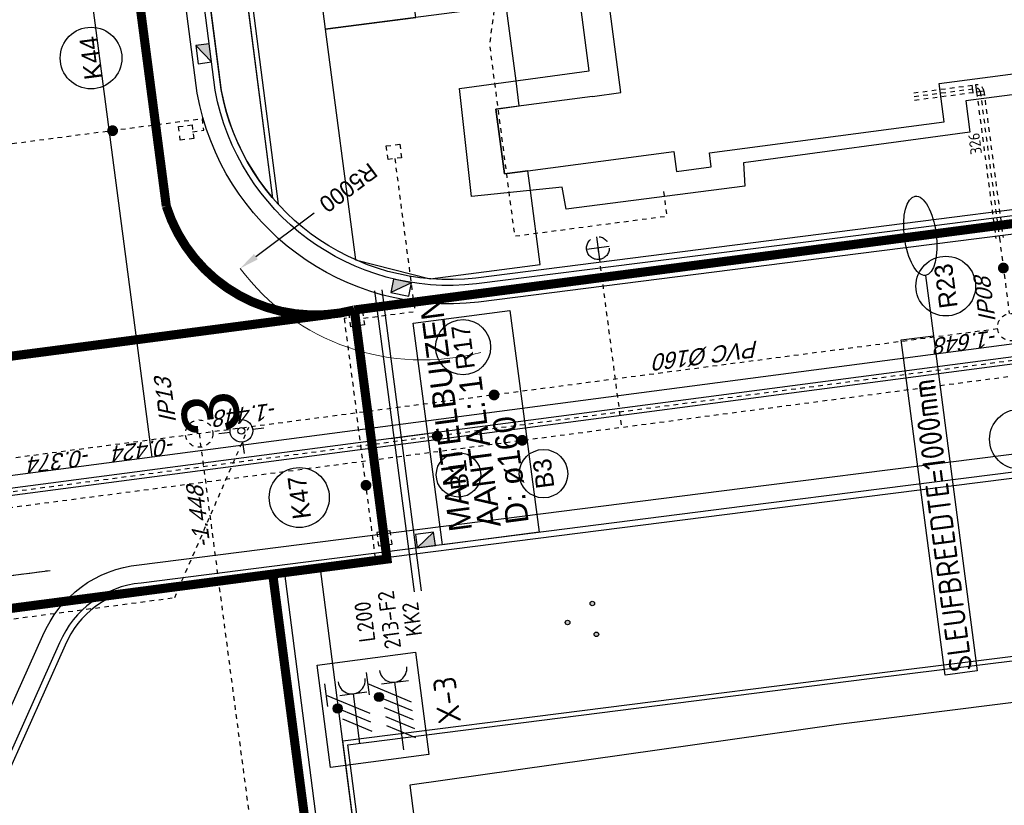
# Model space of a CAD drawing. Header units: metres. Extents: x 118052 to 118564, y 454784 to 455719.
# Tile 76 of 160: x 118205 to 118226, y 455308 to 455326. Entities that reach past the tile are written whole.
import ezdxf
from ezdxf.enums import TextEntityAlignment as Align

# ---------------------------------------------------------------- set-up
doc = ezdxf.new("R2010")
doc.units = ezdxf.units.M
doc.header["$LTSCALE"] = 0.5
doc.header["$PDMODE"] = 3
doc.header["$PDSIZE"] = 0.25
for name, pattern in [('DASHED', [19.049999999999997, 12.7, -6.35]), ('Tauw_HIDDEN2', [5.6, 4, -1.6]), ('Tauw_L_Center2', [6.4990000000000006, 4, -0.833, 0.833, -0.833]), ('Tauw_Stramien', [13, 8, -1.67, 1.66, -1.67])]:
    doc.linetypes.add(name, pattern=pattern)
for name, color, linetype in [('_gebouwen', 7, 'Continuous'), ('_molgoot', 7, 'Continuous'), ('_ob10', 7, 'Continuous'), ('_stelcon', 7, 'Continuous'), ('_straatkolk', 7, 'Continuous'), ('_tb13', 7, 'Continuous'), ('BHV plan', 7, 'Continuous'), ('EL6221--', 6, 'Continuous'), ('EL6222--', 6, 'Continuous'), ('EL_N_A_EB00----REVISIE~-_-----', 1, 'Continuous'), ('GRAAFWERKZAAMHEDEN', 6, 'Continuous'), ('KABELLOOP', 6, 'Continuous'), ('Koningsstal VIEUWPORT', 254, 'Continuous'), ('M01', 6, 'Continuous'), ('OL55_HAAG', 86, 'Continuous'), ('ZU_B_-_EL999---LR_pvc160_sdr00~H_-----', 1, 'Tauw_L_Center2'), ('ZU_B_-_EL999---LR_pvc160_vbr11~H_-----', 1, 'Tauw_L_Center2'), ('ZU_B_-_EL999---LR_pvc160_vbr11~W_-----', 8, 'Tauw_HIDDEN2'), ('ZU_N_-_AL999---LB_PE-90_sdr00__20_^200~M_-----', 7, 'Continuous'), ('ZU_N_-_AL999---LB_pvc160_zgr00__20_^200~M_-----', 7, 'Continuous'), ('ZU_N_-_AL999---LK_pvc125_sdr34__20_^200~M_-----', 7, 'Continuous'), ('ZU_N_-_AL999---LR_pvc160_sdr34__18_^200~-_-----', 7, 'Continuous'), ('ZU_N_-_AL999---LR_pvc160_sdr34__18_^200~N_-----', 7, 'Continuous'), ('ZU_N_-_AL999---LR_pvc160_sdr34__20_^200~M_-----', 7, 'Continuous'), ('ZU_N_-_AL999---LR_pvc200_sdr34__20_^200~M_-----', 7, 'Continuous'), ('ZU_N_-_AL999---SYM_HWAINSPECTIEPUT__18_^200~-_-----', 7, 'Continuous'), ('ZU_N_-_DX1AMA--_maatvoering_BGR__18_^200', 7, 'Continuous'), ('ZU_N_-_EL999---LB_PE-63_sdr00~H_-----', 2, 'Tauw_L_Center2'), ('ZU_N_-_EL999---LB_PE-90_sdr00~H_-----', 2, 'Tauw_L_Center2'), ('ZU_N_-_EL999---LB_pvc160_zgr00~H_-----', 2, 'Tauw_L_Center2'), ('ZU_N_-_EL999---LB_pvc160_zgr00~W_-----', 8, 'Continuous'), ('ZU_N_-_EL999---LK_pvc125_sdr34~H_-----', 2, 'Tauw_L_Center2'), ('ZU_N_-_EL999---LR_pvc160_sdr34~H_-----', 2, 'Tauw_L_Center2'), ('ZU_N_-_EL999---SYM_HWAINSPECTIEPUT~-_002--', 2, 'Tauw_L_Center2'), ('ZU_N_-_EL999---SYM_HYDRANT~-_002--', 2, 'Tauw_L_Center2'), ('ZU_N_-_EL999---SYM_STRAATKOLK~-_----c', 7, 'Tauw_L_Center2'), ('ZU_N_-_ML999---LB_PE-90_sdr00__20_^200~M_-----', 7, 'Continuous'), ('ZU_N_-_ML999---LB_pvc160_zgr00__20_^200~M_-----', 7, 'Continuous'), ('ZU_N_-_ML999---LK_pvc125_sdr34__20_^200~M_-----', 7, 'Continuous'), ('ZU_N_-_ML999---LR_pvc160_sdr34__20_^200~M_-----', 7, 'Continuous'), ('ZU_N_-_ML999---LR_pvc200_sdr34__20_^200~M_-----', 7, 'Continuous'), ('ZU_N_N_MVRHX---ALG_Stramien~-_008--', 8, 'Tauw_Stramien')]:
    doc.layers.add(name, color=color, linetype=linetype)
doc.layers.add('TMP', color=195, linetype='Continuous', plot=False)
doc.styles.add('BURO-018', font='Isocp.shx', dxfattribs={"height": 360})
doc.styles.add('BURO-025', font='Isocp.shx', dxfattribs={"height": 500})
doc.styles.add('civiel', font='civiel.shx')
doc.styles.add('TAUW-ISOCP', font='tcb_isocp.shx')
doc.styles.add('tcb_isocp', font='tcb_isocp.shx')
doc.styles.add('WB025', font='ISO.SHX', dxfattribs={"height": 2.5})
doc.dimstyles.new('tzu18-dot_^200', dxfattribs={"dimscale": 200, "dimtxt": 1.8, "dimasz": 3, "dimexe": 2, "dimexo": 0, "dimgap": 0.5, "dimtad": 1, "dimdec": 0, "dimzin": 0, "dimdsep": 46, "dimtxsty": 'TAUW-ISOCP', "dimblk": 'DOTSMALL', "dimcen": 2, "dimdle": 1.5, "dimclre": 8, "dimadec": 0, "dimazin": 0, "dimtp": 1, "dimtm": 1, "dimtfac": 1, "dimtix": 1, "dimtmove": 1, "dimatfit": 3, "dimldrblk": 'DOTSMALL', "dimfxl": 1, "dimtvp": 0.5, "dimtolj": 1, "dimtzin": 0, "dimlwd": -1, "dimlwe": 5, "dimarcsym": 0})

# ---------------------------------------------------------------- blocks, each defined once
blk = doc.blocks.new('*U9')
at = {"layer": '_straatkolk'}
blk.add_hatch(color=256, dxfattribs=at).paths.add_polyline_path([(0.1997073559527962, -0.1502915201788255), (0.1997073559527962, 0.1497084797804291), (-0.2002926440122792, -0.1502915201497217)])
blk.add_lwpolyline([(0.1997073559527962, -0.1502915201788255), (0.1997073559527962, 0.1497084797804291), (-0.2002926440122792, 0.1497084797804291), (-0.2002926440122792, -0.1502915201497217)], close=True, dxfattribs=at)
blk.add_lwpolyline([(-0.2002926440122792, -0.1502915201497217), (0.1997073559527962, 0.1497084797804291)], dxfattribs=at)
blk = doc.blocks.new('M01')
for points in [[(0, 0.5000000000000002), (0, 1)], [(-1, 0), (-0.5, 0)], [(0.5, 0), (1, 0)], [(0, -0.5000000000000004), (0, -1)]]:
    blk.add_lwpolyline(points)
for radius in [0.5, 0.15]:
    blk.add_circle((0, 0), radius)
blk = doc.blocks.new('*D167')
at = {"layer": 'Defpoints', "color": 0, "transparency": 16777216}
for p in [(-134010.2558080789, 30582.81664287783), (-131566.0837240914, 26220.93369188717)]:
    blk.add_point(p, dxfattribs=at)
at = {"layer": 'ZU_N_-_DX1AMA--_maatvoering_BGR__18_^200', "transparency": 16777216}
blk.add_line((-133017.6638324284, 28811.43154104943), (-133799.0793402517, 30205.9499563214), dxfattribs=at)
at = {"layer": 'ZU_N_-_DX1AMA--_maatvoering_BGR__18_^200', "color": 8, "lineweight": 5, "transparency": 16777216}
blk.add_arc((-131566.0837240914, 26220.93369188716), 5000.000005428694, 119.2639998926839, 187.4163131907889, dxfattribs=at)
at = {"layer": 'ZU_N_-_DX1AMA--_maatvoering_BGR__18_^200', "transparency": 16777216}
blk.add_solid([(-133861.8904546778, 30170.7538783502), (-133736.2682258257, 30241.14603429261), (-134010.2558080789, 30582.81664287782)], dxfattribs=at)
at = {"layer": 'ZU_N_-_DX1AMA--_maatvoering_BGR__18_^200', "transparency": 16777216, "insert": (-132560.9528206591, 27996.38255623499), "char_height": 360, "attachment_point": 5, "rotation": 119.26399989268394, "style": 'civiel'}
blk.add_mtext('\\A1;R5000', dxfattribs=at)
blk = doc.blocks.new('_DotSmall')
at = {"color": 0, "linetype": 'ByBlock', "const_width": 0.5}
blk.add_lwpolyline([(-0.0625, 0, 1), (0.0625, 0, 1)], format="xyb", close=True, dxfattribs=at)
blk = doc.blocks.new('zuhydrt1')
for p, q in [((0, -0.5), (0, 0.5035136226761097)), ((-0.5, 0), (0.5, 0))]:
    blk.add_line(p, q)
at = {"color": 15}
blk.add_line((0, -0.5), (0, -0.5), dxfattribs=at)
blk.add_line((0, -0.5), (0, -0.5), dxfattribs=at)
blk.add_circle((0, 0), 0.5)
blk = doc.blocks.new('E00416')
at = {"color": 0, "linetype": 'Continuous'}
for p, q in [((-3, 7.982050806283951), (-2.99999988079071, 5.482050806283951)), ((-2.999999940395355, 6.732050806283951), (1.500000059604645, 4.133974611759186)), ((-1.499999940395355, 6.5), (1.500000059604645, 6.5)), ((1.192092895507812e-07, 1), (5.960464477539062e-08, 6.5)), ((1.500000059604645, 3.133974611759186), (-1.499999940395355, 4.866025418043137)), ((1.500000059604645, 2.133974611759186), (-1.499999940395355, 3.866025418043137))]:
    blk.add_line(p, q, dxfattribs=at)
at = {"color": 0, "linetype": 'Continuous', "const_width": 0.5}
blk.add_lwpolyline([(-1.683012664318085, 5.116025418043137, 1), (-2.183012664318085, 5.116025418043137, 1)], format="xyb", close=True, dxfattribs=at)
at = {"color": 0, "linetype": 'Continuous'}
blk.add_circle((-1.933012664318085, 5.116025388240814), 0.5000000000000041, dxfattribs=at)
blk.add_arc((5.960464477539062e-08, 8), 1.5, 180, 0, dxfattribs=at)
at = {"color": 0, "linetype": 'Continuous', "style": 'BURO-018', "flags": 1}
blk.add_attdef('E_MATCODE', text='', height=1.799999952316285, rotation=262.5836884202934, dxfattribs=at).set_placement((-436086809.6690868, 176092602.9433621), align=Align.MIDDLE)
at = {"color": 0, "linetype": 'Continuous', "style": 'BURO-018'}
for tag, p in [('E_GKAST', (5.960464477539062e-08, 13)), ('E_GROEP', (0, 10.00000002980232)), ('E_SGROEP', (4.500000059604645, 10))]:
    blk.add_attdef(tag, text='', height=1.8, dxfattribs=at).set_placement(p, align=Align.MIDDLE)
at = {"color": 0, "linetype": 'Continuous', "style": 'BURO-018', "flags": 1}
blk.add_attdef('E_VERMCODE', text='', height=1.8, dxfattribs=at).set_placement((13.00000005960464, 10), align=Align.MIDDLE)
blk = doc.blocks.new('111304D')
at = {"color": 0, "linetype": 'Continuous'}
for p, q in [((-3, 9.98205080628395), (-3, 7.482050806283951)), ((-3, 8.73205080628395), (1.500000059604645, 6.133974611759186)), ((-1.499999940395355, 8.5), (1.5, 8.5)), ((5.960464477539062e-08, 1.000000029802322), (5.960464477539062e-08, 8.5)), ((1.5, 5.133974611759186), (-1.499999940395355, 6.866025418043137)), ((1.500000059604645, 4.133974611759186), (-1.5, 5.866025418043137)), ((1.5, 3.133974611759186), (-1.499999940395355, 4.866025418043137)), ((1.500000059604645, 2.133974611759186), (-1.499999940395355, 3.866025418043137))]:
    blk.add_line(p, q, dxfattribs=at)
at = {"color": 0, "linetype": 'Continuous', "const_width": 0.5}
blk.add_lwpolyline([(-1.683012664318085, 7.116025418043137, 1), (-2.183012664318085, 7.116025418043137, 1)], format="xyb", close=True, dxfattribs=at)
at = {"color": 0, "linetype": 'Continuous'}
blk.add_circle((-1.93301260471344, 7.116025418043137), 0.5000000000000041, dxfattribs=at)
blk.add_arc((0, 10.00000002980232), 1.5, 180, 0, dxfattribs=at)
at = {"color": 0, "linetype": 'Continuous', "style": 'BURO-018', "flags": 1}
blk.add_attdef('E_MATCODE', text='', height=1.799999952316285, rotation=262.5836884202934, dxfattribs=at).set_placement((-436086809.6690868, 176092602.9433621), align=Align.MIDDLE)
at = {"color": 0, "linetype": 'Continuous', "style": 'BURO-018'}
for tag, p in [('E_GKAST', (5.960464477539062e-08, 15.5)), ('E_GROEP', (5.960464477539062e-08, 12.50000002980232)), ('E_SGROEP', (4.5, 12.5))]:
    blk.add_attdef(tag, text='', height=1.8, dxfattribs=at).set_placement(p, align=Align.MIDDLE)
at = {"color": 0, "linetype": 'Continuous', "style": 'BURO-018', "flags": 1}
blk.add_attdef('E_VERMCODE', text='', height=1.8, dxfattribs=at).set_placement((13, 12.5), align=Align.MIDDLE)
blk = doc.blocks.new('A$C051E189E')
at = {"layer": 'EL6221--'}
blk.add_lwpolyline([(117099.1448415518, -29810.23840209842), (119362.6992703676, -29810.23752722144), (119362.7001134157, -31991.49561575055), (117099.1456846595, -31991.49649062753)], close=True, dxfattribs=at)
ref = blk.add_blockref('111304D', (117070.6641613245, -31457.95529580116), dxfattribs=dict(at, xscale=200, yscale=200, zscale=200, rotation=270.0000221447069))
ref.add_attrib('E_GROEP', 'KK2', dxfattribs={"layer": '0', "color": 1, "linetype": 'Continuous', "height": 360, "rotation": 2.219811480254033e-05, "style": 'BURO-018'}).set_placement((120092.7336535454, -32009.49956077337), align=Align.MIDDLE)
ref.add_attrib('E_GKAST', 'L200', dxfattribs={"layer": '0', "color": 1, "linetype": 'Continuous', "height": 360, "rotation": 2.219811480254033e-05, "style": 'BURO-018'}).set_placement((120170.6639739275, -30972.88852608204), align=Align.MIDDLE)
ref.add_attrib('E_SGROEP', '213-F2', dxfattribs={"layer": '0', "color": 1, "linetype": 'Continuous', "height": 360, "rotation": 2.219811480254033e-05, "style": 'BURO-018'}).set_placement((120145.5660588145, -31512.24633726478), align=Align.MIDDLE)
at = {"layer": 'EL6222--', "xscale": 200, "yscale": 200, "zscale": 200, "rotation": 270.0000221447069}
blk.add_blockref('E00416', (117338.6650769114, -30521.24832469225), dxfattribs=at)
at = {"layer": 'EL6221--', "color": 2, "style": 'BURO-025'}
blk.add_text('X-3', height=499.9999999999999, dxfattribs=at).set_placement((117719.0554062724, -32788.75842860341))
blk = doc.blocks.new('A$C6DFC50BF')
at = {"layer": 'GRAAFWERKZAAMHEDEN'}
for p, q in [((120682.3310911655, -32140.37183597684), (127349.6457937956, -32140.37183597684)), ((124081.8434063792, -32884.00174349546), (124081.8434063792, -32045.8958504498)), ((120682.3310912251, -32300.37183600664), (127349.2272441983, -32300.37183594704)), ((126111.8563140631, -44176.59969526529), (124776.0992959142, -44176.59969511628))]:
    blk.add_line(p, q, dxfattribs=at)
for points in [[(121628.4110959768, -32884.00174349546), (126535.2757167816, -32884.00174349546), (126535.275716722, -35025.65748494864), (121628.4110959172, -35025.65748494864)], [(117352.917367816, -43462.90861603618), (124776.0992958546, -43462.90861603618), (124776.0992958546, -44176.59969511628), (117352.9173678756, -44176.59969511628)]]:
    blk.add_lwpolyline(points, close=True, dxfattribs=at)
blk.add_ellipse((126989.2584323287, -44176.59969526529), major_axis=(877.4021182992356, 7.915074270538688e-09), ratio=0.3998071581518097, dxfattribs=at)
at = {"layer": 'KABELLOOP', "linetype": 'DASHED', "const_width": 200}
for points in [[(121473.4304327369, 15163.13481581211), (121473.4304327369, 15163.13481581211), (121473.4485213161, -31636.86518511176), (126989.2535856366, -31636.86263418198)], [(121473.4475425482, -29104.60709685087), (75382.6683382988, -29104.62439984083), (75382.6683382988, -11142.43978345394), (74473.44061136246, -11142.44013485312)], [(126964.0768994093, -31119.36495116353), (126964.0768994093, -20670.67730230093), (185152.8453190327, -20670.67730230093), (185205.1648065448, -27210.41196081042)], [(149803.6456149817, -27836.85042148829), (129785.0804622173, -27836.85042148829)], [(126989.2535856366, -31636.86263418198), (126989.2600790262, -48436.86263489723)]]:
    blk.add_lwpolyline(points, dxfattribs=at)
blk.add_lwpolyline([(129785.0804622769, -27836.85042148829, 0.3985667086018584), (126989.2535856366, -31636.86263418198)], format="xyb", dxfattribs=at)
at = {"layer": 'GRAAFWERKZAAMHEDEN', "color": 2}
for s, p in [('MANTELBUIZEN', (121867.6133514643, -33575.79875332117)), ('AANTAL: 1', (121867.6133514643, -34208.88472223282)), ('D: ø160', (121867.6133514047, -34831.24291372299))]:
    blk.add_text(s, height=500, rotation=359.9837082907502, dxfattribs=at).set_placement(p)
at = {"layer": 'GRAAFWERKZAAMHEDEN', "color": 2, "style": 'BURO-025'}
blk.add_text('SLEUFBREEDTE=1000mm', height=500, rotation=359.9837082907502, dxfattribs=at).set_placement((117386.9507163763, -44072.56415948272))
blk = doc.blocks.new('Leidingen')
at = {"layer": 'TMP'}
blk.add_line((-140047.6135554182, 35584.77515404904), (-140047.6135554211, 37232.58981296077), dxfattribs=at)
at = {"layer": 'ZU_B_-_EL999---LR_pvc160_vbr11~H_-----'}
blk.add_lwpolyline([(-132191.9605825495, 15409.20597413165), (-132191.8304447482, 14038.62685331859, -0.4142135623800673), (-132273.8226584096, 13956.61906771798), (-135516.8226439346, 13956.31114197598)], format="xyb", dxfattribs=at)
at = {"layer": 'ZU_B_-_EL999---LR_pvc160_vbr11~W_-----', "linetype": 'Continuous'}
for p, q in [((-132111.8380411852, 14118.6344490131), (-132271.8380404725, 14118.61925682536)), ((-132353.8150621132, 13876.61147198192), (-132353.8302541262, 14036.61147128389)), ((-132273.8150623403, 13876.61906805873), (-132273.8302546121, 14036.61906733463)), ((-132111.8304452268, 14038.6344493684), (-132271.8304443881, 14038.61925722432))]:
    blk.add_line(p, q, dxfattribs=at)
at = {"layer": 'ZU_B_-_EL999---LR_pvc160_vbr11~W_-----'}
for points in [[(-132271.960582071, 15409.19837808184), (-132271.8304443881, 14038.61925722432, -0.4142135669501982), (-132273.8302546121, 14036.61906733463), (-135516.8302398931, 14036.31114162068)], [(-132111.960582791, 15409.21357027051), (-132111.8304452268, 14038.6344493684, -0.414213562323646), (-132273.8150623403, 13876.61906805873), (-135516.8150477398, 13876.31114230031)]]:
    blk.add_lwpolyline(points, format="xyb", dxfattribs=at)
at = {"layer": 'ZU_N_-_EL999---LB_PE-63_sdr00~H_-----', "flags": 128}
blk.add_lwpolyline([(-114553.7747402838, 23784.79995855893), (-127057.8684405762, 23784.79995855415, -0.06554346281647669), (-127202.8071058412, 23803.88149588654), (-129847.2587290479, 24512.46017274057), (-134088.5580338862, 24512.46017276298), (-134088.5580352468, 21133.32594400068), (-133545.9674451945, 21133.32594397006)], format="xyb", dxfattribs=at)
at = {"layer": 'ZU_N_-_EL999---LB_PE-90_sdr00~H_-----'}
blk.add_lwpolyline([(-151486.4222910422, 79454.40512148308), (-148523.6151047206, 78593.34901531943), (-138720.9009695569, 68792.49625207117, -0.1989370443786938), (-138556.8431667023, 68396.47885783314), (-138556.8431668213, 7068.149949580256)], format="xyb", dxfattribs=at)
blk.add_lwpolyline([(-134589.9989454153, 22731.03274036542), (-138556.8431668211, 22731.03274037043)], dxfattribs=at)
at = {"layer": 'ZU_N_-_EL999---LB_pvc160_zgr00~H_-----'}
blk.add_lwpolyline([(-188326.2700439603, 427.957952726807), (-188330.8804364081, 4822.314607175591, -0.4142135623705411), (-187771.4682751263, 5382.90182949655), (-138780.4791304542, 5434.301320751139, 0.41393410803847), (-138221.066663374, 5994.354185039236), (-138227.0047912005, 68533.40245254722, 0.1989123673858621), (-138391.0625915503, 68929.3666744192), (-148707.2103914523, 79243.55560852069, 0.1983621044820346), (-149102.0199607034, 79407.53706885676), (-169703.4762981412, 79449.20462299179, 0.1233219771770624), (-169967.5599969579, 79383.63142942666), (-194911.9009768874, 66117.44867484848)], format="xyb", dxfattribs=at)
at = {"layer": 'ZU_N_-_EL999---LB_pvc160_zgr00~W_-----'}
for points in [[(-188246.2700878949, 428.0418856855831), (-188250.8804804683, 4822.398540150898, -0.4142135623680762), (-187771.3843423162, 5302.901873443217), (-138780.3951975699, 5354.301364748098, 0.4139341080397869), (-138141.0666637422, 5994.361781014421), (-138147.0047915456, 68533.41004863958, 0.1989123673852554), (-138334.4994206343, 68985.94058791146), (-148650.6472204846, 79300.1295220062, 0.1983621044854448), (-149101.8581567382, 79487.53690519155), (-169703.3144941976, 79529.20445938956, 0.1233219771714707), (-170005.1244357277, 79454.26366661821), (-194949.4654155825, 66188.08091215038)], [(-188406.2699999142, 427.8740198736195), (-188410.8803924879, 4822.230674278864, -0.4142135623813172), (-187771.5522081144, 5462.901785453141), (-138780.5630632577, 5514.3012766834, 0.4139341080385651), (-138301.0666630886, 5994.34658883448), (-138307.0047908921, 68533.3948564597, 0.1989123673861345), (-138447.625762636, 68872.79276100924), (-148763.7735624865, 79186.98169504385, 0.1983621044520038), (-149102.1817647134, 79327.53723246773), (-169703.6381021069, 79369.204786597, 0.1233219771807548), (-169929.995558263, 79312.99919212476), (-194874.3365381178, 66046.81643765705)]]:
    blk.add_lwpolyline(points, format="xyb", dxfattribs=at)
at = {"layer": 'ZU_N_-_EL999---LK_pvc125_sdr34~H_-----'}
for p in [(-135445.6077772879, 28037.64234328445), (-132060.9434112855, 26900.20002471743)]:
    blk.add_line(p, (-135445.60777729, 26900.2000246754), dxfattribs=at)
at = {"layer": 'ZU_N_-_EL999---LK_pvc125_sdr34~H_-----', "flags": 128}
blk.add_lwpolyline([(-130897.6118582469, 31228.41438791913), (-130897.611858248, 30978.41438799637), (-130647.6118583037, 30978.41438804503), (-130647.6118583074, 36278.4143882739)], dxfattribs=at)
at = {"layer": 'ZU_N_-_EL999---LK_pvc125_sdr34~H_-----'}
for points in [[(-140447.6118583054, 28209.96029941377), (-140697.6118583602, 28209.96029943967), (-140697.6118582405, 28459.96029940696), (-137489.4547122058, 28460.25986401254)], [(-135647.6118581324, 28209.96029901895), (-135397.611858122, 28209.96029899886), (-135397.6118581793, 28459.96029904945), (-137489.4547122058, 28460.25986401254)]]:
    blk.add_lwpolyline(points, dxfattribs=at)
at = {"layer": 'ZU_N_-_EL999---LR_pvc160_sdr34~H_-----'}
for points in [[(-144129.6168338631, 41775.38484311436), (-140989.5869365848, 39917.97097917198), (-140989.5869365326, 32947.1146504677)], [(-137489.5869364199, 14256.31114197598), (-137489.5869364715, 36408.75381253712)], [(-140989.5869365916, 32947.11465047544), (-137489.5869363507, 30847.11465052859)], [(-137489.5869363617, 31947.11465049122), (-188547.2734174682, 31947.11465048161)], [(-135516.8226439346, 13956.31114197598), (-137189.5869364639, 13956.31114197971)]]:
    blk.add_lwpolyline(points, dxfattribs=at)
at = {"layer": 'ZU_N_-_EL999---SYM_HWAINSPECTIEPUT~-_002--', "lineweight": -3}
for centre in [(-137489.5869363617, 31947.11465049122), (-137489.586936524, 13956.31114196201)]:
    blk.add_circle(centre, 299.9999999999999, dxfattribs=at)
at = {"layer": 'ZU_N_-_EL999---SYM_STRAATKOLK~-_----c', "lineweight": -3}
for points in [[(-130747.6128731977, 31220.1678043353), (-131047.6128731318, 31220.16780436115), (-131047.6128733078, 31520.16780453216), (-130747.612873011, 31520.16780457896)], [(-140447.5564315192, 28059.96029937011), (-140147.5564315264, 28059.96029927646), (-140147.5564314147, 28359.96029934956), (-140447.5564317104, 28359.96029948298)], [(-135295.6077772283, 28037.64234328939), (-135595.6077772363, 28037.64234332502), (-135595.6077773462, 28337.64234342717), (-135295.6077772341, 28337.64234349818)], [(-131760.9434111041, 26750.20002464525), (-132060.9434111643, 26750.20002462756), (-132060.9434112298, 27050.20002472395), (-131760.9434110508, 27050.2000248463)]]:
    blk.add_lwpolyline(points, close=True, dxfattribs=at)
at = {"layer": 'ZU_N_-_ML999---LB_PE-90_sdr00__20_^200~M_-----', "flags": 128}
blk.add_lwpolyline([(-138556.8431670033, 24928.96369215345, 0, 0, 0), (-138448.1787615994, 24979.87584234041, 0, 91.82399999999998, 0), (-138456.4589892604, 24975.99633649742, 91.82399999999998, 169.728, 0), (-138479.9956994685, 24964.96876474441, 169.728, 221.712, 0), (-138515.2681654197, 24948.44268074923, 221.712, 240, 0), (-138556.8431670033, 24928.96369215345, 240, 221.712, 0), (-138598.4181684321, 24909.4847034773, 221.712, 169.728, 0), (-138633.6906342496, 24892.9586195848, 169.728, 91.82399999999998, 0), (-138657.2273443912, 24881.93104782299, 91.82399999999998, 0, 0), (-138665.5075722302, 24878.05154188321, 0, 0, 0), (-138556.8431670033, 24928.96369215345, 0, 0, 0), (-138862.9246653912, 24785.55640819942, 0, 0, 0)], format="xyseb", dxfattribs=at)
at = {"layer": 'ZU_N_-_ML999---LB_PE-90_sdr00__20_^200~M_-----'}
blk.add_circle((-139344.3101398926, 24560.01457116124), 531.6023847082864, dxfattribs=at)
at = {"layer": 'ZU_N_-_ML999---LB_pvc160_zgr00__20_^200~M_-----', "flags": 128}
blk.add_lwpolyline([(-138223.0392355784, 26769.04866631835, 0, 0, 0), (-138111.3044369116, 26812.81320367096, 0, 91.82399999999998, 0), (-138119.8186284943, 26809.47834586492, 91.82399999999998, 169.728, 0), (-138144.0203859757, 26799.99894716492, 169.728, 221.712, 0), (-138180.2895017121, 26785.79297829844, 221.712, 240, 0), (-138223.0392355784, 26769.04866631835, 240, 221.712, 0), (-138265.7889696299, 26752.30435430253, 221.712, 169.728, 0), (-138302.0580853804, 26738.09838555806, 169.728, 91.82399999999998, 0), (-138326.2598428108, 26728.61898673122, 91.82399999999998, 0, 0), (-138334.7740344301, 26725.28412899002, 0, 0, 0), (-138223.0392355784, 26769.04866631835, 0, 0, 0), (-138671.2205055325, 26593.50401843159, 0, 0, 0)], format="xyseb", dxfattribs=at)
at = {"layer": 'ZU_N_-_ML999---LB_pvc160_zgr00__20_^200~M_-----'}
blk.add_circle((-139126.6072994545, 26415.13709468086), 489.0724809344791, dxfattribs=at)
at = {"layer": 'ZU_N_-_ML999---LK_pvc125_sdr34__20_^200~M_-----', "flags": 128}
for points in [[(-130647.6118584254, 32967.36828257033, 0, 0, 0), (-130766.1102589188, 32948.44398467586, 0, 91.82399999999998, 0), (-130757.0806808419, 32949.88601615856, 91.82399999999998, 169.728, 0), (-130731.4139272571, 32953.98501906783, 169.728, 221.712, 0), (-130692.9493465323, 32960.12784619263, 221.712, 240, 0), (-130647.6118584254, 32967.36828257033, 240, 221.712, 0), (-130602.2743703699, 32974.60871901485, 221.712, 169.728, 0), (-130563.8097895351, 32980.75154600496, 169.728, 91.82399999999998, 0), (-130538.14303595, 32984.8505489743, 91.82399999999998, 0, 0), (-130529.1134577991, 32986.29258044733, 0, 0, 0), (-130647.6118584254, 32967.36828257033, 0, 0, 0), (-129673.5943616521, 33122.9197261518, 0, 0, 0)], [(-139089.530506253, 28460.11045544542, 0, 0, 0), (-139083.2956093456, 28340.27253968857, 0, 91.82399999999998, 0), (-139083.7707084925, 28349.40418889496, 91.82399999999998, 169.728, 0), (-139085.1211872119, 28375.3610813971, 169.728, 221.712, 0), (-139087.1450347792, 28414.26046891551, 221.712, 240, 0), (-139089.530506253, 28460.11045544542, 240, 221.712, 0), (-139091.9159778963, 28505.96044205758, 221.712, 169.728, 0), (-139093.9398253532, 28544.85982950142, 169.728, 91.82399999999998, 0), (-139095.2903040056, 28570.81672205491, 91.82399999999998, 0, 0), (-139095.7654031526, 28579.9483712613, 0, 0, 0), (-139089.530506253, 28460.11045544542, 0, 0, 0), (-139132.6771870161, 29289.41178727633, 0, 0, 0)]]:
    blk.add_lwpolyline(points, format="xyseb", dxfattribs=at)
at = {"layer": 'ZU_N_-_ML999---LK_pvc125_sdr34__20_^200~M_-----'}
for centre, radius in [((-129004.2110167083, 33229.82083000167), 677.8657008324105), ((-139166.9455497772, 29948.06729388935), 659.5463570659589), ((-139954.0040062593, 14091.62972573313), 659.5463570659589)]:
    blk.add_circle(centre, radius, dxfattribs=at)
at = {"layer": 'ZU_N_-_ML999---LR_pvc160_sdr34__20_^200~M_-----', "flags": 128}
blk.add_lwpolyline([(-136180.6510737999, 13956.31114199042, 0, 0, 0), (-136159.8880470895, 13838.12105475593, 0, 91.82399999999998, 0), (-136161.4701897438, 13847.12713938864, 91.82399999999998, 169.728, 0), (-136165.9674613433, 13872.72711231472, 169.728, 221.712, 0), (-136172.707139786, 13911.09161465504, 221.712, 240, 0), (-136180.6510737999, 13956.31114199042, 240, 221.712, 0), (-136188.5950078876, 14001.53066933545, 221.712, 169.728, 0), (-136195.3346863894, 14039.89517168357, 169.728, 91.82399999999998, 0), (-136199.8319580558, 14065.4951445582, 91.82399999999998, 0, 0), (-136201.4141005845, 14074.50122917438, 0, 0, 0), (-136180.6510737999, 13956.31114199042, 0, 0, 0), (-136296.4384546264, 14615.41160864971, 0, 0, 0)], format="xyseb", dxfattribs=at)
at = {"layer": 'ZU_N_-_ML999---LR_pvc160_sdr34__20_^200~M_-----'}
blk.add_circle((-136409.943187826, 15261.51848282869), 656.0010802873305, dxfattribs=at)
at = {"layer": 'ZU_N_-_ML999---LR_pvc200_sdr34__20_^200~M_-----', "flags": 128}
blk.add_lwpolyline([(-137489.5869364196, 25411.64276648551, 0, 0, 0), (-137597.8409750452, 25359.86378284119, 0, 91.82399999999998, 0), (-137589.5920172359, 25363.80934136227, 91.82399999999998, 169.728, 0), (-137566.1441925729, 25375.02466925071, 169.728, 221.712, 0), (-137531.0049315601, 25391.83212738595, 221.712, 240, 0), (-137489.5869364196, 25411.64276648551, 240, 221.712, 0), (-137448.1689413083, 25431.45340564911, 221.712, 169.728, 0), (-137413.0296805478, 25448.26086363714, 169.728, 91.82399999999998, 0), (-137389.5818556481, 25459.47619155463, 91.82399999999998, 0, 0), (-137381.3328979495, 25463.4217500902, 0, 0, 0), (-137489.5869364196, 25411.64276648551, 0, 0, 0), (-136905.9171421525, 25690.81783599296, 0, 0, 0)], format="xyseb", dxfattribs=at)
at = {"layer": 'ZU_N_-_ML999---LR_pvc200_sdr34__20_^200~M_-----'}
blk.add_circle((-136360.4000703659, 25951.74407877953), 604.7076812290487, dxfattribs=at)
at = {"layer": 'ZU_N_N_MVRHX---ALG_Stramien~-_008--'}
blk.add_line((-140047.66898226, 35584.77515408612), (-140047.6689311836, 45235.84489385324), dxfattribs=at)
at = {"layer": 'EL_N_A_EB00----REVISIE~-_-----'}
for name in ['A$C051E189E', 'A$C6DFC50BF']:
    blk.add_blockref(name, (-262229.9305388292, 59850.06411849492), dxfattribs=at)
at = {"layer": 'M01'}
ref = blk.add_blockref('M01', (-137548.9381105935, 31018.35411947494), dxfattribs=dict(at, xscale=499.999999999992, yscale=499.999999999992, zscale=499.999999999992, rotation=0.2803370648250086))
ref.add_attrib('TAG', '3', (-137548.9381105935, 31018.35411947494), dxfattribs={"layer": '0', "color": 81, "height": 1250, "rotation": 0.280337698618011})
at = {"layer": 'ZU_N_-_EL999---SYM_HYDRANT~-_002--', "xscale": 499.9999999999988, "yscale": 499.9999999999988, "zscale": 499.9999999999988, "rotation": 89.99999999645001}
blk.add_blockref('zuhydrt1', (-134589.9989454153, 22731.03274036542), dxfattribs=at)
at = {"layer": 'ZU_B_-_EL999---LR_pvc160_sdr00~H_-----', "style": 'WB025'}
blk.add_text('326', height=250, rotation=0.005440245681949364, dxfattribs=at).set_placement((-133629.2641410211, 14094.30269550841))
at = {"layer": 'ZU_N_-_AL999---LB_PE-90_sdr00__20_^200~M_-----', "style": 'TAUW-ISOCP'}
blk.add_text('B3', height=399.9999999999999, dxfattribs=at).set_placement((-139344.3101398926, 24560.01457116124), align=Align.MIDDLE)
at = {"layer": 'ZU_N_-_AL999---LB_pvc160_zgr00__20_^200~M_-----', "style": 'tcb_isocp'}
blk.add_text('B1', height=399.9999999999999, dxfattribs=at).set_placement((-139126.6072994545, 26415.13709468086), align=Align.MIDDLE)
at = {"layer": 'ZU_N_-_AL999---LK_pvc125_sdr34__20_^200~M_-----', "style": 'tcb_isocp'}
for s, p in [('K44', (-129004.2110167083, 33229.82083000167)), ('K47', (-139166.9455497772, 29948.06729388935))]:
    blk.add_text(s, height=399.9999999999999, dxfattribs=at).set_placement(p, align=Align.MIDDLE)
at = {"layer": 'ZU_N_-_AL999---LR_pvc160_sdr34__18_^200~-_-----', "style": 'tcb_isocp', "oblique": 20.00023775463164}
blk.add_text('PVC %%129160', height=359.9999999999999, rotation=90, dxfattribs=at).set_placement((-137057.5012913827, 19504.6519980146))
at = {"layer": 'ZU_N_-_AL999---LR_pvc160_sdr34__18_^200~N_-----', "style": 'tcb_isocp', "oblique": 20.00023775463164}
for s, p in [('-0.374', (-137509.1738309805, 34364.18045683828)), ('-0.424', (-137509.1738309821, 32488.60643394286)), ('-1.448', (-137030.9504729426, 30173.20736216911)), ('-1.648', (-137509.173831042, 14274.86942049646))]:
    blk.add_text(s, height=359.9999999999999, rotation=90, dxfattribs=at).set_placement(p)
blk.add_text('-1.448', height=359.9999999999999, dxfattribs=at).set_placement((-139995.3458446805, 32021.80830623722))
at = {"layer": 'ZU_N_-_AL999---LR_pvc160_sdr34__20_^200~M_-----', "style": 'tcb_isocp'}
blk.add_text('R23', height=399.9999999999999, dxfattribs=at).set_placement((-136409.943187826, 15261.51848282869), align=Align.MIDDLE)
at = {"layer": 'ZU_N_-_AL999---LR_pvc200_sdr34__20_^200~M_-----', "style": 'tcb_isocp'}
blk.add_text('R17', height=399.9999999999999, dxfattribs=at).set_placement((-136360.4000703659, 25951.74407877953), align=Align.MIDDLE)
at = {"layer": 'ZU_N_-_AL999---SYM_HWAINSPECTIEPUT__18_^200~-_-----', "style": 'tcb_isocp', "oblique": 20.00023775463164}
for s, p in [('IP13', (-137174.5819900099, 32415.00418774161)), ('IP08', (-137321.6710100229, 14275.62290709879))]:
    blk.add_text(s, height=359.9999999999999, rotation=359.9836860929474, dxfattribs=at).set_placement(p)
at = {"layer": 'ZU_N_-_DX1AMA--_maatvoering_BGR__18_^200'}
dim = blk.add_radius_dim(center=(-131566.0837240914, 26220.93369188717), mpoint=(-134010.2558080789, 30582.81664287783), dimstyle='tzu18-dot_^200', override={"dimasz": 2.16, "dimexe": 0, "dimgap": 0.6, "dimtad": 0, "dimtxsty": 'civiel', "dimcen": 0.1, "dimdle": 0, "dimclrd": 256, "dimclrt": 256, "dimadec": 2, "dimtm": 0, "dimtofl": 0, "dimtmove": 0, "dimtvp": 0}, dxfattribs=at)
dim.commit()
dim.dimension.update_dxf_attribs({"geometry": '*D167', "text_midpoint": (-132560.9528206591, 27996.38255623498), "dimtype": 164})

msp = doc.modelspace()

# ---------------------------------------------------------------- hatches: boundary and pattern name
h = msp.add_hatch(color=256)
edge = h.paths.add_edge_path()
edge.add_arc((118216.8268901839, 455312.3790702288), 0.05, 0, 360)
edge = h.paths.add_edge_path()
edge.add_arc((118217.4585439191, 455312.1179484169), 0.05, 0, 360)
edge = h.paths.add_edge_path()
edge.add_arc((118217.3688551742, 455312.7955375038), 0.05, 0, 360)

# ---------------------------------------------------------------- linework, layer by layer
for centre in [(118217.3688551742, 455312.7955375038), (118216.8268901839, 455312.3790702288), (118217.4585439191, 455312.1179484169)]:
    msp.add_circle(centre, 0.05)
at = {"layer": '_gebouwen'}
for points in [[(118217.3729693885, 455323.9023404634), (118217.9916845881, 455323.9834649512), (118215.8327875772, 455340.4488064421), (118215.2255899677, 455340.3691921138)], [(118214.7235396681, 455321.710000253), (118214.456979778, 455324.0714064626), (118217.3001445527, 455324.4577563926), (118215.2255899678, 455340.3691921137)], [(118229.3207027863, 455335.7432807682), (118230.8223213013, 455324.4647082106), (118230.9578318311, 455323.2432807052), (118229.272280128, 455323.0221123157), (118229.1093223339, 455324.2640338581), (118225.5579295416, 455323.8034946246), (118225.6406346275, 455323.1191280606), (118220.681592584, 455322.4485164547), (118220.7116565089, 455321.9352382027), (118216.7924673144, 455321.4286576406), (118216.7108595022, 455321.9125772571), (118214.7235396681, 455321.710000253)], [(118217.3729693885, 455323.9023404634), (118217.3729693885, 455323.9023404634), (118215.2560795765, 455323.6247788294), (118215.4421299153, 455322.2058216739), (118215.9547977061, 455322.2730414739), (118215.9547977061, 455322.2730414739), (118219.1574989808, 455322.6929721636), (118219.2147688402, 455322.256189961), (118219.9757993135, 455322.3559744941), (118219.9348659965, 455322.6681621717), (118225.0801881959, 455323.342804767), (118224.9700676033, 455324.1826656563), (118229.0498521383, 455324.7175974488), (118229.109322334, 455324.2640338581)], [(118231.551, 455275.249), (118231.66, 455274.44), (118235.452, 455274.9230000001), (118235.36, 455275.7370000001), (118236.791, 455275.9110000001), (118232.711, 455307.428), (118233.696, 455307.569), (118233.304, 455310.935), (118232.3, 455310.797), (118232.2301419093, 455311.3309918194), (118222.766, 455310.141), (118213.373, 455308.8130000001), (118217.918, 455273.47), (118231.551, 455275.249)]]:
    msp.add_lwpolyline(points, dxfattribs=at)
msp.add_lwpolyline([(118216.0109687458, 455321.8412340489), (118215.9547977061, 455322.2730414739), (118215.4421299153, 455322.2058216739), (118215.2560795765, 455323.6247788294), (118215.7691681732, 455323.6920538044), (118215.697328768, 455324.239954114), (118215.4816174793, 455325.8878626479), (118211.5147723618, 455325.3739173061), (118212.1758012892, 455320.3240415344), (118213.8168180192, 455319.9063089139), (118216.2233934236, 455320.2211267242), (118216.0113166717, 455321.8412695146)], close=True, dxfattribs=at)
at = {"layer": '_molgoot'}
msp.add_lwpolyline([(118203.3845401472, 455307.7662387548), (118205.3278800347, 455312.0902598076, -0.2753335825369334), (118207.4343423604, 455313.6408072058), (118220.6593138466, 455315.3197879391), (118229.6722745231, 455316.4629097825, -0.4314296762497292), (118235.5288820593, 455311.6094181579), (118237.7645534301, 455294.2345154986), (118240.1099852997, 455276.4748174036, -0.4078671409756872), (118235.6078896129, 455270.3068247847), (118213.2951636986, 455267.3404608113), (118214.0120447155, 455261.9408206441, -0.3855058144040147), (118212.0002542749, 455259.1686347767), (118210.8751446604, 455259.0351567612), (118211.232292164, 455256.1391476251), (118214.247399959, 455253.8917644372), (118218.3908243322, 455254.3967495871), (118217.7590456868, 455259.4256351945, -0.4168840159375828), (118219.8598919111, 455262.091129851), (118228.4700318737, 455263.2184934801), (118236.4116755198, 455264.260790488, -0.4422444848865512), (118242.2830751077, 455259.4891696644), (118243.6775087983, 455249.3029163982), (118245.5227383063, 455234.5880861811), (118248.0496118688, 455215.1220599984)], format="xyb", dxfattribs=at)
at = {"layer": '_ob10'}
for points in [[(118210.3674740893, 455321.6715862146), (118209.166014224, 455330.985618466), (118209.2651608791, 455330.9986546), (118210.4858519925, 455321.5377556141), (118210.3674740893, 455321.6715862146)], [(118210.3890503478, 455282.1901451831), (118215.3839670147, 455282.7824162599), (118214.2228127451, 455291.8342764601), (118211.9019731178, 455309.7845829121), (118223.430538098, 455311.2478872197), (118234.8003390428, 455312.6607878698)], [(118210.3603281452, 455282.0860389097), (118215.496, 455282.695), (118214.322, 455291.847), (118212.014, 455309.698), (118223.443, 455311.1486666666), (118234.8292154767, 455312.5636071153)]]:
    msp.add_lwpolyline(points, dxfattribs=at)
at = {"layer": '_stelcon'}
msp.add_lwpolyline([(118213.4981949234, 455325.630889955), (118213.2412222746, 455327.6143125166), (118211.257799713, 455327.3573398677), (118211.5147723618, 455325.3739173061)], close=True, dxfattribs=at)
at = {"layer": '_tb13'}
for points in [[(118203.5319054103, 455363.954225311, -0.4193066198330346), (118212.2665551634, 455376.1546472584), (118216.3481154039, 455376.6879818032, -0.4167930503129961), (118228.0771763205, 455367.8813507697), (118229.3484689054, 455358.3831647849), (118231.4415540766, 455342.2085066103), (118232.4004878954, 455334.9046769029), (118233.4452668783, 455326.9483600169, -0.4441704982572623), (118228.5563056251, 455321.1347917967), (118223.1968900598, 455320.4529196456), (118214.8777884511, 455319.396525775, -0.3957353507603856), (118208.7101328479, 455323.9731384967), (118207.7396816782, 455331.4640849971)], [(118203.9274524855, 455364.0144025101, -0.4194130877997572), (118212.3234783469, 455375.7586849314), (118216.403112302, 455376.2917677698, -0.416862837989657), (118227.6808164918, 455367.8275036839), (118228.9518885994, 455358.3309649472), (118231.0449093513, 455342.1568045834), (118232.0038914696, 455334.852606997), (118233.0488364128, 455326.8950262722, -0.4453794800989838), (118228.5242490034, 455321.5339377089), (118223.1464054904, 455320.8497209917), (118214.8296308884, 455319.7936226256, -0.3950713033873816), (118209.1055108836, 455324.0346177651), (118208.1363667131, 455331.5154754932)], [(118204.0560004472, 455364.0339974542, -0.4194490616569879), (118212.342, 455375.63), (118216.421, 455376.163, -0.4168864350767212), (118227.552, 455367.81), (118228.823, 455358.314), (118230.9159998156, 455342.1400014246), (118231.8749976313, 455334.8356842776), (118232.9199980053, 455326.8776814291, -0.4458063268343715), (118228.5139980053, 455321.6636814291), (118223.1299980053, 455320.9786814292), (118214.8139980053, 455319.9226814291, -0.3948388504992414), (118209.2339980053, 455324.0546814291), (118208.2652893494, 455331.5321774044)]]:
    msp.add_lwpolyline(points, format="xyb", close=True, dxfattribs=at)
for points in [[(118210.8435642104, 455256.0231740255), (118210.4289666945, 455259.38502923), (118211.9346785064, 455259.5636602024, 0.3826212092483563), (118213.6148691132, 455261.893109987), (118212.8460084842, 455267.6842672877), (118235.5483935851, 455270.7024344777, 0.4076313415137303), (118239.7137678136, 455276.4198772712), (118237.3679093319, 455294.1828056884), (118235.1304916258, 455311.5712802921, 0.4321552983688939), (118229.7218834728, 455316.0659973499), (118220.709643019, 455314.922966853), (118207.4787018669, 455313.2432282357, 0.2765903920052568), (118205.6947331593, 455311.9307519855), (118203.5848872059, 455307.2362472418), (118200.604161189, 455308.5873827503)], [(118212.8288763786, 455267.8131334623), (118235.529, 455270.8310000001, 0.4075486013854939), (118239.5850000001, 455276.402), (118237.239, 455294.166), (118235.001, 455311.559, 0.4324109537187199), (118229.738, 455315.937), (118220.726, 455314.794), (118207.493, 455313.114, 0.2770772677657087), (118205.814, 455311.879), (118203.65, 455307.064), (118200.5504899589, 455308.468979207)]]:
    msp.add_lwpolyline(points, format="xyb", dxfattribs=at)
at = {"layer": 'BHV plan', "color": 2, "linetype": 'Continuous'}
for p, q in [((118201.0302586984, 455366.9499952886), (118207.7160809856, 455315.9966686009)), ((118267.3398694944, 455323.847125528), (118164.1885965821, 455310.2674247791))]:
    msp.add_line(p, q, dxfattribs=at)
at = {"layer": 'OL55_HAAG'}
msp.add_lwpolyline([(118209.2383534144, 455324.0312328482, 0.1308968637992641), (118210.3674740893, 455321.6715862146), (118209.5790239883, 455327.7838583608), (118209.166014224, 455330.985618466), (118208.3512913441, 455330.8784959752)], format="xyb", close=True, dxfattribs=at)
msp.add_lwpolyline([(118215.3839670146, 455282.7824162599), (118211.4072545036, 455313.6109355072), (118210.6136230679, 455313.5101797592), (118214.5905409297, 455282.6800685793), (118215.3839670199, 455282.7824162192)], dxfattribs=at)

# ---------------------------------------------------------------- block references
at = {"layer": '_molgoot'}
for p, rotation in [((118208.8512800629, 455324.8353364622), 97.45761760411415), ((118213.1808639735, 455319.713113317), 168.693700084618), ((118213.7114476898, 455314.1852241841), 7.457617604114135)]:
    msp.add_blockref('*U9', p, dxfattribs=dict(at, rotation=rotation))
at = {"layer": 'Koningsstal VIEUWPORT', "color": 6, "xscale": 0.0009975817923, "yscale": 0.0009975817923, "zscale": 0.0009975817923, "rotation": 97.46987594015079}
msp.add_blockref('Leidingen', (118222.5204054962, 455456.6506997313), dxfattribs=at)

doc.saveas('drawing.dxf')
